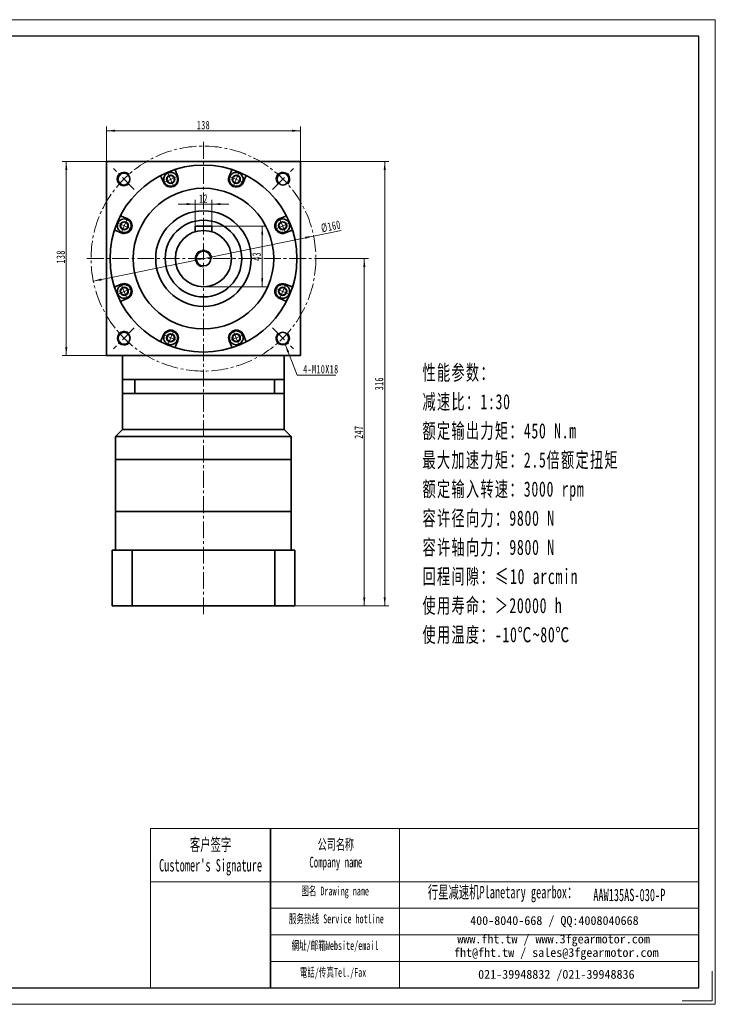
# Model space of a CAD drawing. Header units: millimetres. Extents: x -437 to 553, y -266 to 435.
# Tile 3 of 3: x 58 to 553, y -266 to 434. Entities that reach past the tile are written whole.
import ezdxf

# ---------------------------------------------------------------- set-up
doc = ezdxf.new("R2010")
doc.units = ezdxf.units.MM
doc.set_wipeout_variables(frame=1)
doc.linetypes.add('点画线', pattern=[18, 12, -2, 2, -2])
doc.layers.get('0').update_dxf_attribs({"lineweight": 35})
for name, color, linetype, lineweight in [('7标注层', 4, 'Continuous', 18), ('EB0', 7, 'Continuous', 35), ('SLD-0', 7, 'Continuous', 18), ('中心线层', 1, '点画线', 18), ('图框_外框线', 7, 'Continuous', 18), ('尺寸线层', 3, 'Continuous', 18), ('粗实线层', 7, 'Continuous', 35)]:
    doc.layers.add(name, color=color, linetype=linetype, lineweight=lineweight)
doc.styles.add('SLDTEXTSTYLE4', font='txt', dxfattribs={"width": 0.611111})
doc.styles.add('标准', font='txt', dxfattribs={"width": 0.667})
doc.dimstyles.new('a4-1-1', dxfattribs={"dimtxt": 3, "dimasz": 3, "dimexe": 1.5, "dimexo": 0, "dimgap": 0.5, "dimtad": 1, "dimdec": 3, "dimdsep": 46, "dimtxsty": '标准', "dimblk": '_CAXARROW', "dimcen": 0, "dimdle": 6, "dimazin": 2, "dimtfac": 0.707107, "dimtdec": 3, "dimtix": 1, "dimtmove": 2, "dimatfit": 3, "dimfxl": 0, "dimfrac": 2, "dimtolj": 1, "dimarcsym": 0})

# ---------------------------------------------------------------- blocks, each defined once
blk = doc.blocks.new('*X2')
at = {"layer": '尺寸线层', "linetype": 'Continuous'}
for points in [[(91.35, 333.59), (92.1, 327.59), (90.6, 327.59)], [(91.35, 195.59), (92.1, 201.59), (90.6, 201.59)]]:
    blk.add_hatch(color=0, dxfattribs=at).paths.add_polyline_path(points, flags=0)
at = {"layer": '尺寸线层', "color": 0, "linetype": 'Continuous'}
for p, q in [((122.24, 333.59), (88.35, 333.59)), ((91.35, 333.59), (91.35, 195.59)), ((122.24, 195.59), (88.35, 195.59))]:
    blk.add_line(p, q, dxfattribs=at)
at = {"layer": '尺寸线层', "color": 0, "insert": (87.38, 265.79), "char_height": 6, "width": 15.558, "attachment_point": 5, "rotation": 90, "line_spacing_factor": 1.15057, "style": '标准'}
blk.add_mtext('\\T1.1;138', dxfattribs=at)
blk = doc.blocks.new('_CAXARROW')
blk.add_hatch(color=0).paths.add_polyline_path([(0, 0), (-1, 0.125), (-1, -0.125)], flags=0)
blk = doc.blocks.new('*X3')
at = {"layer": '尺寸线层', "linetype": 'Continuous'}
for points in [[(119.98, 355.5), (125.98, 356.25), (125.98, 354.75)], [(257.98, 355.5), (251.98, 356.25), (251.98, 354.75)]]:
    blk.add_hatch(color=0, dxfattribs=at).paths.add_polyline_path(points, flags=0)
at = {"layer": '尺寸线层', "color": 0, "linetype": 'Continuous'}
for p, q in [((119.98, 331.33), (119.98, 358.5)), ((257.98, 331.33), (257.98, 358.5)), ((119.98, 355.5), (257.98, 355.5))]:
    blk.add_line(p, q, dxfattribs=at)
at = {"layer": '尺寸线层', "color": 0, "insert": (188.98, 359.47), "char_height": 6, "width": 15.558, "attachment_point": 5, "line_spacing_factor": 1.15057, "style": '标准'}
blk.add_mtext('\\T1.1;138', dxfattribs=at)
blk = doc.blocks.new('*X15')
at = {"layer": '尺寸线层', "linetype": 'Continuous'}
for points in [[(267.36, 280.62), (261.63, 278.68), (261.33, 280.15)], [(110.61, 248.56), (116.63, 249.02), (116.33, 250.49)]]:
    blk.add_hatch(color=0, dxfattribs=at).paths.add_polyline_path(points, flags=0)
at = {"layer": '尺寸线层', "color": 0, "linetype": 'Continuous'}
blk.add_line((286.97, 284.63), (110.61, 248.56), dxfattribs=at)
at = {"layer": '尺寸线层', "color": 0, "insert": (279.71, 287.46), "char_height": 6, "width": 26.1925, "attachment_point": 5, "rotation": 11.55918, "line_spacing_factor": 1.15057, "style": '标准'}
blk.add_mtext('\\T1.1;%%C160', dxfattribs=at)
blk = doc.blocks.new('*X19')
at = {"layer": '尺寸线层', "linetype": 'Continuous'}
blk.add_hatch(color=0, dxfattribs=at).paths.add_polyline_path([(-9.87, 22.08), (-6.98, 16.77), (-8.38, 16.22)], flags=0)
at = {"layer": '尺寸线层', "color": 0, "linetype": 'Continuous'}
blk.add_line((-9.87, 22.08), (-1.21, 0), dxfattribs=at)
at = {"layer": '尺寸线层', "color": 0}
for p, q in [((-1.21, 0), (0, 0)), ((0, 0), (26.16, 0)), ((0, 0), (0, 0))]:
    blk.add_line(p, q, dxfattribs=at)
at = {"layer": '尺寸线层', "color": 0, "insert": (3, 1.2), "char_height": 6, "width": 46.3194, "attachment_point": 7, "line_spacing_factor": 1.15057, "style": '标准'}
blk.add_mtext('\\T1.1;4-M10X18', dxfattribs=at)
blk = doc.blocks.new('*X20')
at = {"layer": '尺寸线层', "linetype": 'Continuous'}
for points in [[(303.43, 264.59), (304.18, 258.59), (302.68, 258.59)], [(303.43, 17.59), (304.18, 23.59), (302.68, 23.59)]]:
    blk.add_hatch(color=0, dxfattribs=at).paths.add_polyline_path(points, flags=0)
at = {"layer": '尺寸线层', "color": 0, "linetype": 'Continuous'}
for p, q in [((271.98, 264.59), (306.43, 264.59)), ((303.43, 264.59), (303.43, 17.59)), ((253.98, 17.59), (306.43, 17.59))]:
    blk.add_line(p, q, dxfattribs=at)
at = {"layer": '尺寸线层', "color": 0, "insert": (299.46, 141.09), "char_height": 6, "width": 15.8609, "attachment_point": 5, "rotation": 90, "line_spacing_factor": 1.15057, "style": '标准'}
blk.add_mtext('\\T1.1;247', dxfattribs=at)
blk = doc.blocks.new('*X21')
at = {"layer": '尺寸线层', "linetype": 'Continuous'}
for points in [[(317.97, 333.59), (317.22, 327.59), (318.72, 327.59)], [(317.97, 17.59), (317.22, 23.59), (318.72, 23.59)]]:
    blk.add_hatch(color=0, dxfattribs=at).paths.add_polyline_path(points, flags=0)
at = {"layer": '尺寸线层', "color": 0, "linetype": 'Continuous'}
for p, q in [((257.98, 333.59), (320.97, 333.59)), ((317.97, 17.59), (317.97, 333.59)), ((253.98, 17.59), (320.97, 17.59))]:
    blk.add_line(p, q, dxfattribs=at)
at = {"layer": '尺寸线层', "color": 0, "insert": (314, 175.59), "char_height": 6, "width": 15.4283, "attachment_point": 5, "rotation": 90, "line_spacing_factor": 1.15057, "style": '标准'}
blk.add_mtext('\\T1.1;316', dxfattribs=at)
blk = doc.blocks.new('*X24')
at = {"layer": '中心线层', "linetype": '点画线', "lineweight": 18}
for p, q in [((-5.64, 0), (5.64, 0)), ((0, -5.64), (0, 5.64))]:
    blk.add_line(p, q, dxfattribs=at)
at = {"layer": '粗实线层'}
for p, q in [((-2.89, 0), (-1.44, 2.5)), ((-2.89, 0), (-1.44, -2.5)), ((-1.44, 2.5), (1.44, 2.5)), ((2.89, 0), (1.44, 2.5)), ((2.89, 0), (1.44, 2.5)), ((2.89, 0), (1.44, -2.5)), ((-1.44, -2.5), (1.44, -2.5))]:
    blk.add_line(p, q, dxfattribs=at)
blk.add_circle((0, 0), 2.89, dxfattribs=at)
for start, end in [(0, 180), (180, 360)]:
    blk.add_arc((0, 0), 4.89, start, end, dxfattribs=at)
blk = doc.blocks.new('*X31')
at = {"layer": '尺寸线层', "linetype": 'Continuous'}
for points in [[(230.79, 287.59), (231.54, 281.59), (230.04, 281.59)], [(230.79, 244.59), (231.54, 250.59), (230.04, 250.59)]]:
    blk.add_hatch(color=0, dxfattribs=at).paths.add_polyline_path(points, flags=0)
at = {"layer": '尺寸线层', "color": 0, "linetype": 'Continuous'}
for p, q in [((194.98, 287.59), (233.79, 287.59)), ((230.79, 287.59), (230.79, 244.59)), ((188.98, 244.59), (233.79, 244.59))]:
    blk.add_line(p, q, dxfattribs=at)
at = {"layer": '尺寸线层', "color": 0, "insert": (226.82, 266.09), "char_height": 6, "width": 12, "attachment_point": 5, "rotation": 90, "line_spacing_factor": 1.15057, "style": '标准'}
blk.add_mtext('\\T1.1;43', dxfattribs=at)
blk = doc.blocks.new('*X32')
at = {"layer": '尺寸线层', "linetype": 'Continuous'}
for points in [[(182.98, 303.34), (176.98, 302.59), (176.98, 304.09)], [(194.98, 303.34), (200.98, 302.59), (200.98, 304.09)]]:
    blk.add_hatch(color=0, dxfattribs=at).paths.add_polyline_path(points, flags=0)
at = {"layer": '尺寸线层', "color": 0, "linetype": 'Continuous'}
for p, q in [((206.98, 303.34), (170.98, 303.34)), ((182.98, 287.59), (182.98, 306.34)), ((194.98, 287.59), (194.98, 306.34))]:
    blk.add_line(p, q, dxfattribs=at)
at = {"layer": '尺寸线层', "color": 0, "insert": (188.98, 307.3), "char_height": 6, "width": 12, "attachment_point": 5, "line_spacing_factor": 1.15057, "style": '标准'}
blk.add_mtext('\\T1.1;12', dxfattribs=at)

msp = doc.modelspace()

# ---------------------------------------------------------------- linework, layer by layer
for p, q in [((126.4871, 84.5867), (126.4871, 57.0867)), ((131.4871, 84.5867), (246.4871, 84.5867)), ((251.4871, 84.5867), (251.4871, 57.0867)), ((236.5932, -140.8264), (236.5932, -254.0214))]:
    msp.add_line(p, q)
at = {"color": 7, "linetype": 'Continuous', "lineweight": 15}
for centre, start, end in [((132.4041, 321.1454), 43.2191625, 315.1591555), ((245.5609, 321.1454), 313.1992681, 224.8408445), ((132.5221, 207.9102), 46.7509794, 316.9002039), ((245.4429, 207.9102), 133.2490206, 46.6813654)]:
    msp.add_arc(centre, 5, start, end, dxfattribs=at)
at = {"layer": '7标注层', "color": 0}
msp.add_line((151.2052, -140.8264), (151.2052, -254.002), dxfattribs=at)
at = {"layer": 'EB0'}
for p, q in [((246.4825, 178.5867), (131.4825, 178.5867)), ((131.4825, 178.5867), (131.4825, 142.9321)), ((246.4825, 178.5867), (246.4825, 142.9321)), ((246.4825, 168.5867), (131.4825, 168.5867)), ((131.4825, 142.9321), (126.4871, 137.9367)), ((131.4871, 143.2379), (131.4871, 142.9367)), ((246.4825, 142.9321), (251.4779, 137.9367)), ((126.4871, 137.9367), (126.4871, 121.7379)), ((251.4825, 137.9321), (251.4825, 121.5867)), ((251.4871, 84.5867), (126.4871, 84.5867)), ((253.9871, 57.0867), (123.9871, 57.0867)), ((123.9871, 57.0867), (123.9871, 17.5867)), ((126.4871, 57.0867), (146.4871, 57.0867)), ((251.4871, 57.0867), (231.4871, 57.0867)), ((253.9871, 57.0867), (253.9871, 17.5867)), ((123.9871, 17.5867), (253.9871, 17.5867))]:
    msp.add_line(p, q, dxfattribs=at)
at = {"layer": '中心线层'}
for p, q in [((188.9825, 11.6253), (188.9825, 347.5867)), ((139.7422, 313.8271), (124.8858, 328.6834)), ((238.2229, 313.8271), (253.0793, 328.6834)), ((105.9825, 264.5867), (271.9825, 264.5867)), ((139.7422, 215.3464), (124.8858, 200.49)), ((238.2229, 215.3464), (253.0793, 200.49))]:
    msp.add_line(p, q, dxfattribs=at)
msp.add_circle((188.9825, 264.5867), 80, dxfattribs=at)
at = {"layer": '图框_外框线'}
for p, q in [((151.2052, -140.8264), (236.5932, -140.8264)), ((236.5932, -140.8264), (236.5932, -254.002)), ((236.5932, -140.8264), (541.4527, -140.8264)), ((328.593, -140.8264), (328.593, -254.002)), ((151.2052, -178.5932), (236.5932, -178.5932)), ((236.5932, -178.5932), (541.4527, -178.5932)), ((236.5932, -197.4766), (541.4527, -197.4766)), ((236.5932, -216.36), (541.4527, -216.36)), ((236.5932, -235.2434), (541.4527, -235.2434))]:
    msp.add_line(p, q, dxfattribs=at)
at = {"layer": '图框_外框线', "color": 3}
msp.add_lwpolyline([(550.884, -242.213), (550.884, -263.4333), (529.6636, -263.4333)], dxfattribs=at)
at = {"layer": '粗实线层'}
for p, q in [((257.9825, 333.5867), (119.9825, 333.5867)), ((119.9825, 333.5867), (119.9825, 195.5867)), ((257.9825, 195.5867), (257.9825, 333.5867)), ((160.5575, 318.8386), (158.9591, 322.6973)), ((170.7202, 323.0481), (169.1218, 326.9069)), ((207.2449, 323.0481), (208.8432, 326.9069)), ((217.4075, 318.8386), (219.0059, 322.6973)), ((134.7306, 293.0117), (130.8719, 294.6101)), ((243.2344, 293.0117), (247.0932, 294.6101)), ((194.9825, 287.5867), (182.9825, 287.5867)), ((182.9825, 287.5867), (182.9825, 283.6655)), ((194.9825, 287.5867), (194.9825, 283.6655)), ((130.5211, 282.8491), (126.6623, 284.4474)), ((247.4439, 282.8491), (251.3027, 284.4474)), ((130.5211, 246.3244), (126.6623, 244.726)), ((247.4439, 246.3244), (251.3027, 244.726)), ((134.7306, 236.1617), (130.8719, 234.5633)), ((243.2344, 236.1617), (247.0932, 234.5633)), ((160.5575, 210.3348), (158.9591, 206.4761)), ((217.4075, 210.3348), (219.0059, 206.4761)), ((170.7202, 206.1253), (169.1218, 202.2665)), ((207.2449, 206.1253), (208.8432, 202.2665)), ((119.9825, 195.5867), (257.9825, 195.5867)), ((131.4825, 178.5867), (131.4825, 195.5867)), ((246.4825, 178.5867), (246.4825, 195.5867)), ((140.2481, 178.5867), (140.2481, 168.5867)), ((239.6412, 178.5867), (239.6412, 168.5867)), ((246.4825, 142.9321), (131.4825, 142.9321)), ((251.4825, 137.9321), (126.4871, 137.9367)), ((126.4871, 121.5867), (126.4871, 84.5867)), ((251.4825, 121.5867), (126.4871, 121.5867)), ((251.4825, 84.5867), (251.4825, 121.5867)), ((138.1765, 17.5867), (138.1765, 57.0867)), ((239.7885, 17.5867), (239.7885, 57.0867))]:
    msp.add_line(p, q, dxfattribs=at)
for centre, radius in [((188.9825, 264.5867), 66.5), ((132.4041, 321.1454), 4.25), ((245.5609, 321.1454), 4.25), ((188.9825, 264.5867), 50), ((188.9825, 264.5867), 34), ((188.9825, 264.5867), 27.25), ((188.9825, 264.5867), 20), ((188.9825, 264.5867), 5.25), ((132.5221, 207.9102), 4.25), ((245.4429, 207.9102), 4.25)]:
    msp.add_circle(centre, radius, dxfattribs=at)
for centre, radius, start, end in [((158.0353, 322.3147), 1, 22.4999699, 118.1952849), ((165.6388, 320.9434), 5.5, 202.5, 22.5), ((170.0457, 327.2895), 1, 106.8047151, 202.5000301), ((212.3262, 320.9434), 5.5, 157.5, 337.5), ((207.9193, 327.2895), 1, 337.4999699, 73.1952849), ((219.9298, 322.3147), 1, 61.8047151, 157.5000301), ((131.2545, 295.534), 1, 151.8047151, 247.5000301), ((246.7105, 295.534), 1, 292.4999699, 28.1952849), ((132.6259, 287.9304), 5.5, 247.5, 67.5), ((245.3392, 287.9304), 5.5, 112.5, 292.5), ((126.2797, 283.5235), 1, 67.4999699, 163.1952849), ((251.6854, 283.5235), 1, 16.8047151, 112.5000301), ((126.2797, 245.6499), 1, 196.8047151, 292.5000301), ((132.6259, 241.243), 5.5, 292.5, 112.5), ((245.3392, 241.243), 5.5, 67.5, 247.5), ((251.6854, 245.6499), 1, 247.4999699, 343.1952849), ((131.2545, 233.6394), 1, 112.4999699, 208.1952849), ((246.7105, 233.6394), 1, 331.8047151, 67.5000301), ((165.6388, 208.2301), 5.5, 337.5, 157.5), ((212.3262, 208.2301), 5.5, 22.5, 202.5), ((158.0353, 206.8587), 1, 241.8047151, 337.5000301), ((219.9298, 206.8587), 1, 202.4999699, 298.1952849), ((170.0457, 201.8839), 1, 157.4999699, 253.1952849), ((207.9193, 201.8839), 1, 286.8047151, 22.5000301)]:
    msp.add_arc(centre, radius, start, end, dxfattribs=at)
at = {"layer": '粗实线层', "lineweight": 18}
msp.add_arc((188.9825, 264.5867), 6, 0, 270, dxfattribs=at)

# ---------------------------------------------------------------- block references
at = {"layer": '尺寸线层'}
msp.add_blockref('*X19', (256.9457, 181.6051), dxfattribs=at)
at = {"layer": '粗实线层', "rotation": 337.5000000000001}
msp.add_blockref('*X24', (212.3262, 320.9434), dxfattribs=at)

# ---------------------------------------------------------------- texts
at = {"layer": 'SLD-0', "color": 1, "attachment_point": 2, "style": 'SLDTEXTSTYLE4'}
for s, insert, char_height, width in [("{\\fSimSun|b1|i0|c134|p2;客户签字\\PCustomer's Signature}", (194.0464, -147.8134), 8.812256, 109.625367), ('{\\fSimSun|b1|i0|c134|p2;公司名称\\PCompany name}', (283.1766, -148.2812), 7.553362, 97.792453), ('{\\fSimSun|b1|i0|c134|p2;图名 Drawing name}', (282.6603, -182.0741), 6.294468, 80.497967), ('{\\fSimSun|b1|i0|c134|p2;  \\H1.1667x;行星减速机Planetary gearbox\\fSimSun|b0|i0|c134|p2;：}', (398.7027, -181.5885), 7.553362, 118.796557), ('{\\fSimSun|b1|i0|c134|p2;AAW135AS-030-P}', (492.0213, -183.594), 8.812256, 64.131013), ('{\\fSimSun|b1|i0|c134|p2;服务热线 Service hotline}', (283.5529, -201.8669), 6.294468, 89.682469), ('{\\fSimSun|b1|i0|c134|p2;網址/邮箱Website/email}', (282.5727, -220.8311), 6.294468, 93.351009), ('{\\fSimSun|b1|i0|c134|p2;電話/传真Tel./Fax}', (281.1625, -239.9433), 6.294468, 94.473748)]:
    msp.add_mtext(s, dxfattribs=dict(at, insert=insert, char_height=char_height, width=width))
at = {"layer": 'SLD-0', "color": 1, "char_height": 6.294468, "attachment_point": 2}
for s, insert, width in [('{\\fSimSun|b1|i0|c134|p2;400-8040-668 / QQ:4008040668}', (438.7139, -203.0696), 183.266019), ('{\\fSimSun|b1|i0|c134|p2;www.fht.tw / www.3fgearmotor.com }', (438.1335, -216.1802), 183.472325), ('{\\fSimSun|b1|i0|c134|p2;fht@fht.tw / sales@3fgearmotor.com }', (440.0518, -225.765), 183.472325), ('{\\fSimSun|b1|i0|c134|p2;021-39948832 /021-39948836 }', (440.1176, -241.3195), 140.095)]:
    msp.add_mtext(s, dxfattribs=dict(at, insert=insert, width=width))
at = {"layer": '尺寸线层', "insert": (344.849, 188.9251), "char_height": 6.3, "width": 160.883274, "attachment_point": 1, "line_spacing_factor": 1.15057, "style": '标准'}
msp.add_mtext('\\T1.1;{\\H1.71429x;性能参数：\\P减速比：1:30\\P额定输出力矩：450 N.m\\P最大加速力矩：2.5倍额定扭矩\\P额定输入转速：3000 rpm\\P容许径向力：9800 N\\P容许轴向力：9800 N\\P回程间隙：≤10 arcmin\\P使用寿命：＞20000 h\\P使用温度：-10℃~80℃\\P}', dxfattribs=at)

# ---------------------------------------------------------------- dimensions: what is measured, and where the dimension line sits
at = {"layer": '尺寸线层'}
for base, p1, p2, picture, middle in [((257.9825, 355.5043), (119.9825, 331.3325), (257.9825, 331.3325), '*X3', (188.9825, 359.4719)), ((182.9825, 303.3354), (194.9825, 287.5867), (182.9825, 287.5867), '*X32', (188.9825, 307.303))]:
    dim = msp.add_linear_dim(base=base, p1=p1, p2=p2, dimstyle='a4-1-1', override={"dimsah": 1, "dimtfill": 1, "dimtzin": 8}, dxfattribs=at)
    dim.commit()
    dim.dimension.update_dxf_attribs({"geometry": picture, "text_midpoint": middle, "dimtype": 160})
for base, p1, p2, angle, picture, middle in [((91.349, 195.5867), (122.2367, 333.5867), (122.2367, 195.5867), 270, '*X2', (87.3815, 265.7873)), ((317.9716, 333.5867), (253.9825, 17.5867), (257.9825, 333.5867), 90, '*X21', (314.004, 175.5867)), ((230.788, 244.5867), (194.9825, 287.5867), (188.9825, 244.5867), 270, '*X31', (226.8205, 266.0867)), ((303.4278, 17.5867), (271.9825, 264.5867), (253.9825, 17.5867), 270, '*X20', (299.4602, 141.0867))]:
    dim = msp.add_linear_dim(base=base, p1=p1, p2=p2, angle=angle, dimstyle='a4-1-1', override={"dimsah": 1, "dimtfill": 1, "dimtzin": 8}, dxfattribs=at)
    dim.commit()
    dim.dimension.update_dxf_attribs({"geometry": picture, "text_midpoint": middle, "dimtype": 160})
dim = msp.add_diameter_dim_2p(p1=(110.605, 248.5563), p2=(267.36, 280.6171), dimstyle='a4-1-1', override={"dimpost": '%%C<>', "dimsah": 1, "dimtfill": 1, "dimtzin": 8}, dxfattribs=at)
dim.commit()
dim.dimension.update_dxf_attribs({"geometry": '*X15', "text_midpoint": (280.5536, 283.3156), "dimtype": 163})

# ---------------------------------------------------------------- next in the draw order: wipeouts: each hides what was drawn before it
for points in [[(170.1566, 322.8147), (169.7786, 323.5461), (169.7786, 323.5461), (168.8965, 324.5902), (167.7598, 325.3494), (166.4574, 325.7644), (165.0911, 325.8026), (163.7675, 325.4611), (163.7675, 325.4611), (163.7675, 325.4611), (162.5902, 324.7667), (161.651, 323.7735), (161.0235, 322.5592), (160.7566, 321.2186), (160.8711, 319.8565), (160.8711, 319.8565), (160.8711, 319.8565), (161.121, 319.072), (161.121, 319.072), (161.121, 319.072), (161.7593, 317.9665), (162.662, 317.0639), (163.7675, 316.4256), (165.0005, 316.0952), (166.2771, 316.0952), (167.5101, 316.4256), (167.5101, 316.4256), (167.5101, 316.4256), (168.8146, 317.225), (169.8082, 318.3883), (170.3937, 319.8018), (170.5137, 321.327)], [(134.4972, 292.4482), (133.7127, 292.6981), (133.7127, 292.6981), (132.3506, 292.8126), (131.01, 292.5457), (129.7957, 291.9182), (128.8025, 290.9791), (128.1081, 289.8017), (128.1081, 289.8017), (128.1081, 289.8017), (127.7666, 288.4782), (127.8049, 287.1118), (128.2198, 285.8094), (128.979, 284.6727), (130.0231, 283.7906), (130.0231, 283.7906), (130.0231, 283.7906), (130.7545, 283.4126), (130.7545, 283.4126), (130.7545, 283.4126), (131.9876, 283.0822), (133.2641, 283.0822), (134.4972, 283.4126), (135.6027, 284.0509), (136.5054, 284.9535), (137.1436, 286.0591), (137.1436, 286.0591), (137.1436, 286.0591), (137.5008, 287.5467), (137.3807, 289.0719), (136.7953, 290.4854), (135.8017, 291.6488)], [(247.2105, 283.4126), (247.9419, 283.7906), (247.9419, 283.7906), (248.986, 284.6727), (249.7452, 285.8094), (250.1602, 287.1118), (250.1984, 288.4782), (249.8569, 289.8017), (249.8569, 289.8017), (249.8569, 289.8017), (249.1625, 290.9791), (248.1693, 291.9182), (246.955, 292.5457), (245.6144, 292.8126), (244.2523, 292.6981), (244.2523, 292.6981), (244.2523, 292.6981), (243.4678, 292.4482), (243.4678, 292.4482), (243.4678, 292.4482), (242.3623, 291.8099), (241.4597, 290.9072), (240.8214, 289.8017), (240.491, 288.5687), (240.491, 287.2921), (240.8214, 286.0591), (240.8214, 286.0591), (240.8214, 286.0591), (241.6208, 284.7546), (242.7841, 283.761), (244.1976, 283.1755), (245.7228, 283.0555)], [(130.7545, 245.7608), (130.0231, 245.3828), (130.0231, 245.3828), (128.979, 244.5007), (128.2198, 243.364), (127.8049, 242.0616), (127.7666, 240.6952), (128.1081, 239.3717), (128.1081, 239.3717), (128.1081, 239.3717), (128.8025, 238.1944), (129.7957, 237.2552), (131.01, 236.6277), (132.3506, 236.3608), (133.7127, 236.4753), (133.7127, 236.4753), (133.7127, 236.4753), (134.4972, 236.7252), (134.4972, 236.7252), (134.4972, 236.7252), (135.6027, 237.3635), (136.5054, 238.2662), (137.1436, 239.3717), (137.474, 240.6047), (137.474, 241.8813), (137.1436, 243.1143), (137.1436, 243.1143), (137.1436, 243.1143), (136.3442, 244.4188), (135.1809, 245.4124), (133.7674, 245.9979), (132.2422, 246.1179)], [(243.4678, 236.7252), (244.2523, 236.4753), (244.2523, 236.4753), (245.6144, 236.3608), (246.955, 236.6277), (248.1693, 237.2552), (249.1625, 238.1944), (249.8569, 239.3717), (249.8569, 239.3717), (249.8569, 239.3717), (250.1984, 240.6952), (250.1602, 242.0616), (249.7452, 243.364), (248.986, 244.5007), (247.9419, 245.3828), (247.9419, 245.3828), (247.9419, 245.3828), (247.2105, 245.7608), (247.2105, 245.7608), (247.2105, 245.7608), (245.9774, 246.0912), (244.7009, 246.0912), (243.4678, 245.7608), (242.3623, 245.1225), (241.4597, 244.2199), (240.8214, 243.1143), (240.8214, 243.1143), (240.8214, 243.1143), (240.4642, 241.6267), (240.5843, 240.1015), (241.1697, 238.688), (242.1634, 237.5246)], [(161.121, 210.1014), (160.8711, 209.3169), (160.8711, 209.3169), (160.7566, 207.9548), (161.0235, 206.6142), (161.651, 205.3999), (162.5902, 204.4067), (163.7675, 203.7123), (163.7675, 203.7123), (163.7675, 203.7123), (165.0911, 203.3708), (166.4574, 203.4091), (167.7598, 203.824), (168.8965, 204.5832), (169.7786, 205.6273), (169.7786, 205.6273), (169.7786, 205.6273), (170.1566, 206.3587), (170.1566, 206.3587), (170.1566, 206.3587), (170.487, 207.5918), (170.487, 208.8683), (170.1566, 210.1014), (169.5183, 211.2069), (168.6157, 212.1095), (167.5101, 212.7478), (167.5101, 212.7478), (167.5101, 212.7478), (166.0225, 213.105), (164.4973, 212.9849), (163.0838, 212.3995), (161.9204, 211.4059)], [(207.8084, 206.3587), (208.1864, 205.6273), (208.1864, 205.6273), (209.0685, 204.5832), (210.2052, 203.824), (211.5076, 203.4091), (212.874, 203.3708), (214.1975, 203.7123), (214.1975, 203.7123), (214.1975, 203.7123), (215.3749, 204.4067), (216.314, 205.3999), (216.9415, 206.6142), (217.2084, 207.9548), (217.0939, 209.3169), (217.0939, 209.3169), (217.0939, 209.3169), (216.844, 210.1014), (216.844, 210.1014), (216.844, 210.1014), (216.2057, 211.2069), (215.303, 212.1095), (214.1975, 212.7478), (212.9645, 213.0782), (211.6879, 213.0782), (210.4549, 212.7478), (210.4549, 212.7478), (210.4549, 212.7478), (209.1504, 211.9484), (208.1568, 210.7851), (207.5713, 209.3716), (207.4513, 207.8464)]]:
    msp.add_wipeout(points).dxf.layer = '粗实线层'

# ---------------------------------------------------------------- next in the draw order: linework, layer by layer
at = {"layer": '图框_外框线', "color": 3}
msp.add_lwpolyline([(-437.0416, -265.7911), (553.2418, -265.7911), (553.2418, 434.4807), (-437.0416, 434.4807)], close=True, dxfattribs=at)
at = {"layer": '图框_外框线', "color": 3, "lineweight": 25}
msp.add_lwpolyline([(-378.0962, -254.002), (541.4527, -254.002), (541.4527, 422.6916), (-378.0962, 422.6916)], close=True, dxfattribs=at)

# ---------------------------------------------------------------- next in the draw order: block references
at = {"layer": '粗实线层'}
for p, rotation in [((165.6388, 320.9434), 22.5), ((132.6259, 287.9304), 67.50000000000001), ((245.3392, 287.9304), 292.5000000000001), ((132.6259, 241.243), 112.5), ((245.3392, 241.243), 247.5000000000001), ((165.6388, 208.2301), 157.5000000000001), ((212.3262, 208.2301), 202.5)]:
    msp.add_blockref('*X24', p, dxfattribs=dict(at, rotation=rotation))

doc.saveas('drawing.dxf')
